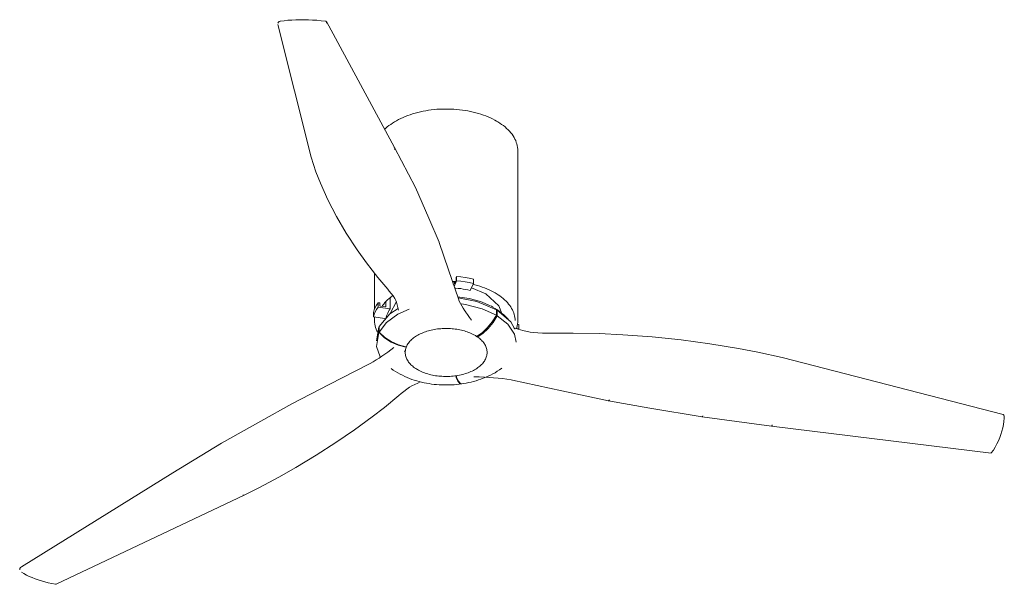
# Model space of a CAD drawing. Header units: millimetres. Extents: x 5770 to 11194, y -2860 to 7544.
# Tile 1 of 3: x 7815 to 8916, y -2860 to -2229. Entities that reach past the tile are written whole.
import ezdxf

# ---------------------------------------------------------------- set-up
doc = ezdxf.new("R2010")
doc.units = ezdxf.units.MM
doc.layers.add('E-LITE-EQPM', color=7, linetype='Continuous', lineweight=20)

# ---------------------------------------------------------------- blocks, each defined once
blk = doc.blocks.new('32043 - 32043 MINI TUBEFAN Matt black ceiling fan with DC motor-516760-00 Isometrico PDF')
at = {"layer": 'E-LITE-EQPM', "color": 251, "lineweight": 9, "true_color": 0x636466}
for p, q in [((2264.2, -2231.2), (2340.3, -2371.8)), ((2247.1, -2382.4), (2210.1, -2234.5)), ((2363.8, -2416.4), (2340.3, -2371.8)), ((2478.1, -2565.1), (2478.1, -2375.4)), ((2363.8, -2416.6), (2378.7, -2450.5)), ((2390.2, -2477.5), (2378.7, -2450.5)), ((2390.3, -2477.7), (2400.8, -2508.4)), ((2411.8, -2540.9), (2400.8, -2508.3)), ((2318.1, -2512.1), (2318.1, -2552.4)), ((2409.3, -2516.9), (2409.8, -2515.8)), ((2409.3, -2520.2), (2409.3, -2516.9)), ((2409.8, -2515.8), (2409.8, -2520.7)), ((2428.6, -2523.6), (2428.6, -2518.7)), ((2409.8, -2520.7), (2406.9, -2526.9)), ((2407.4, -2524.1), (2409.3, -2520.2)), ((2407.4, -2521.4), (2407.4, -2524.1)), ((2425, -2531.5), (2428.6, -2523.6)), ((2426.5, -2528.4), (2442.3, -2535)), ((2322, -2550), (2322, -2545.1)), ((2322, -2545.1), (2323.9, -2545.4)), ((2335.6, -2552.1), (2322, -2550)), ((2323.9, -2545.4), (2323.9, -2548.6)), ((2323.9, -2548.6), (2324.9, -2548.8)), ((2324.9, -2548.8), (2330.8, -2549.7)), ((2454.3, -2552.9), (2454.3, -2559.1)), ((2317, -2560.8), (2317, -2555.9)), ((2329.7, -2562.8), (2317, -2560.8)), ((2318.1, -2561), (2318.1, -2565.1)), ((2454.3, -2559.1), (2454.2, -2559.1)), ((2455.3, -2553.5), (2455.1, -2553.6)), ((2455.1, -2559.8), (2455.3, -2559.7)), ((2455.3, -2559.7), (2455.3, -2553.5)), ((2320.1, -2587.8), (2323, -2572.3)), ((2323.1, -2572.3), (2323, -2572.3)), ((2323, -2572.3), (2323, -2578.5)), ((2323.2, -2577.9), (2323.2, -2571.7)), ((2479.3, -2574.3), (2475.7, -2573.7)), ((2477.8, -2569.2), (2479.3, -2569.4)), ((2479.2, -2574.6), (2479.3, -2574.3)), ((2479.3, -2569.4), (2479.3, -2574.3)), ((2323, -2578.5), (2323.1, -2578.5)), ((2323.4, -2577.9), (2323.2, -2577.9)), ((2432.7, -2582.4), (2432.7, -2583.5)), ((2352.9, -2594.8), (2352.9, -2594.2)), ((2351.6, -2598.9), (2352.2, -2600.6)), ((3020.6, -2670.1), (2773.7, -2606.3)), ((2267.4, -2636.5), (2311.6, -2613.8)), ((2409.2, -2626.6), (2409.2, -2628.5)), ((2409.8, -2628.4), (2409.8, -2626.5)), ((2267.4, -2636.5), (2225.8, -2657.9)), ((2472.4, -2631.7), (2527.4, -2643.6)), ((2527.4, -2643.6), (2579.4, -2654.7)), ((2190.9, -2677.3), (2225.7, -2657.9)), ((2579.4, -2654.7), (2625.7, -2662.8)), ((2625.7, -2662.8), (2684.1, -2672.7)), ((2684.1, -2672.7), (2761.7, -2682.8)), ((2190.9, -2677.3), (2147.2, -2701.8)), ((2761.7, -2682.8), (3007.1, -2713.1)), ((2092.8, -2735.1), (2147.2, -2701.9)), ((2092.8, -2735.1), (1923.4, -2840.1)), ((1962.2, -2859.6), (2172.2, -2760.1))]:
    blk.add_line(p, q, dxfattribs=at)
for points in [[(2210, -2232.8, 0), (2210.6, -2231.7, 0), (2211.6, -2231, 0), (2212.9, -2230.6, 0)], [(2212.6, -2230.7, 0), (2216.9, -2230.1, 0), (2221.2, -2229.7, 0), (2225.7, -2229.4, 0), (2230.2, -2229.1, 0), (2234.8, -2229, 0), (2239.4, -2229, 0), (2244.1, -2229.1, 0), (2248.8, -2229.4, 0), (2253.5, -2229.7, 0), (2258.3, -2230.1, 0), (2263.1, -2230.6, 0), (2263.5, -2230.7, 0)], [(2264.3, -2232.9, 0), (2264.4, -2231.8, 0), (2264.1, -2231, 0), (2263.5, -2230.7, 0), (2263.5, -2230.7, 0)], [(2329.1, -2351.7, 0), (2330.5, -2350.4, 0), (2332.3, -2348.8, 0), (2334.1, -2347.3, 0), (2336.1, -2345.9, 0), (2338.2, -2344.5, 0), (2340.3, -2343.1, 0), (2342.6, -2341.8, 0), (2344.9, -2340.5, 0), (2347.4, -2339.3, 0), (2349.9, -2338.2, 0), (2352.4, -2337.1, 0), (2355.1, -2336, 0), (2357.8, -2335.1, 0), (2360.6, -2334.2, 0), (2363.4, -2333.3, 0), (2366.3, -2332.6, 0), (2369.3, -2331.9, 0), (2372.3, -2331.2, 0), (2375.3, -2330.7, 0), (2378.4, -2330.2, 0), (2381.5, -2329.8, 0), (2384.6, -2329.4, 0), (2387.7, -2329.1, 0), (2390.9, -2328.9, 0), (2394.1, -2328.8, 0), (2397.3, -2328.8, 0), (2400.4, -2328.8, 0), (2403.6, -2328.9, 0), (2406.8, -2329, 0), (2410, -2329.3, 0), (2413.1, -2329.6, 0), (2416.2, -2330, 0), (2419.3, -2330.4, 0), (2422.3, -2330.9, 0), (2425.4, -2331.5, 0), (2428.3, -2332.2, 0), (2431.3, -2332.9, 0), (2434.1, -2333.7, 0), (2436.9, -2334.6, 0), (2439.7, -2335.5, 0), (2442.4, -2336.5, 0), (2445, -2337.6, 0), (2447.6, -2338.7, 0), (2450, -2339.9, 0), (2452.4, -2341.1, 0), (2454.5, -2342.2, 0)], [(2478.1, -2375.4, 0), (2478.1, -2373.5, 0), (2477.9, -2371.6, 0), (2477.5, -2369.7, 0), (2477.1, -2367.8, 0), (2476.5, -2366, 0), (2475.8, -2364.1, 0), (2474.9, -2362.3, 0), (2474, -2360.5, 0), (2472.9, -2358.7, 0), (2471.7, -2357, 0), (2470.4, -2355.3, 0), (2468.9, -2353.6, 0), (2467.4, -2352, 0), (2465.7, -2350.4, 0), (2464, -2348.8, 0), (2462.1, -2347.3, 0), (2460.1, -2345.9, 0), (2458.1, -2344.5, 0), (2455.9, -2343.1, 0), (2454.5, -2342.2, 0)], [(2340.5, -2373.9, 0), (2340.6, -2373, 0), (2340.5, -2372.2, 0), (2340.1, -2371.6, 0)], [(2247.2, -2382.5, 0), (2252.6, -2398.8, 0), (2257.6, -2411.7, 0)], [(2257.6, -2411.7, 0), (2266, -2430.3, 0), (2275.6, -2448.9, 0), (2286.5, -2467.4, 0), (2298.6, -2485.9, 0), (2309.2, -2500.7, 0)], [(2309.2, -2500.7, 0), (2321.9, -2517, 0), (2332.9, -2530, 0)], [(2428.6, -2518.7, 0), (2424, -2517.8, 0), (2419.3, -2516.9, 0), (2414.6, -2516.3, 0), (2409.8, -2515.8, 0)], [(2342.2, -2543.2, 0), (2340.6, -2540.4, 0), (2338.8, -2537.6, 0), (2336.8, -2534.9, 0), (2334.6, -2532.1, 0), (2332.9, -2530, 0)], [(2405, -2521.3, 0), (2406.6, -2521.3, 0), (2408.7, -2521.5, 0)], [(2406.1, -2524.5, 0), (2406.1, -2523.2, 0), (2406.1, -2521.3, 0)], [(2425, -2531.5, 0), (2422.4, -2530.9, 0), (2419.7, -2530.3, 0), (2417.1, -2529.9, 0), (2414.4, -2529.4, 0), (2411.6, -2529.1, 0), (2408.9, -2528.8, 0), (2407.5, -2528.7, 0)], [(2428.6, -2523.6, 0), (2424, -2522.6, 0), (2419.3, -2521.8, 0), (2414.6, -2521.2, 0), (2409.8, -2520.7, 0)], [(2428.2, -2524.6, 0), (2430.3, -2525.1, 0), (2433.1, -2525.9, 0), (2435.8, -2526.7, 0), (2438.5, -2527.6, 0), (2441.1, -2528.6, 0), (2443.6, -2529.6, 0), (2446.1, -2530.7, 0), (2448.5, -2531.8, 0), (2450.8, -2533, 0), (2452.8, -2534.1, 0)], [(2326.5, -2549, 0), (2327.1, -2548.2, 0), (2328.3, -2546.6, 0), (2329.7, -2545, 0), (2331.1, -2543.4, 0), (2332.7, -2541.9, 0), (2334.4, -2540.4, 0), (2336.2, -2539, 0), (2338, -2537.6, 0)], [(2335.7, -2539.4, 0), (2335.7, -2541.3, 0), (2335.7, -2546.7, 0), (2335.6, -2552.1, 0)], [(2447.7, -2548.6, 0), (2436.4, -2543.8, 0), (2423.9, -2540.4, 0), (2410.9, -2538.4, 0)], [(2411.5, -2539.8, 0), (2432.4, -2543.7, 0), (2454.3, -2552.9, 0)], [(2411.8, -2540.8, 0), (2412.8, -2543.4, 0), (2414.1, -2546, 0), (2415.5, -2548.7, 0), (2417.2, -2551.3, 0), (2419, -2554, 0), (2419.7, -2555, 0)], [(2442.3, -2535, 0), (2457.1, -2548.6, 0), (2460.3, -2557.1, 0)], [(2475.1, -2565.1, 0), (2475.1, -2563.4, 0), (2474.9, -2561.6, 0), (2474.6, -2559.9, 0), (2474.2, -2558.2, 0), (2473.6, -2556.5, 0), (2473, -2554.8, 0), (2472.2, -2553.1, 0), (2471.3, -2551.4, 0), (2470.3, -2549.8, 0), (2469.2, -2548.2, 0), (2467.9, -2546.6, 0), (2466.6, -2545, 0), (2465.1, -2543.4, 0), (2463.5, -2541.9, 0), (2461.9, -2540.4, 0), (2460.1, -2539, 0), (2458.2, -2537.6, 0), (2456.2, -2536.2, 0), (2454.1, -2534.9, 0), (2452.8, -2534.1, 0)], [(2322, -2545.1, 0), (2320.3, -2547.7, 0), (2318.9, -2550.4, 0), (2317.8, -2553.2, 0), (2317, -2555.9, 0)], [(2322, -2550, 0), (2320.3, -2552.6, 0), (2318.9, -2555.3, 0), (2317.8, -2558.1, 0), (2317, -2560.8, 0)], [(2323.2, -2571.7, 0), (2335.1, -2557.7, 0), (2344.3, -2551.6, 0)], [(2356.6, -2552.4, 0), (2344.2, -2558, 0), (2331.5, -2567.2, 0), (2323.4, -2577.9, 0)], [(2330.8, -2549.7, 0), (2330.8, -2544.5, 0), (2330.8, -2543.9, 0)], [(2335.6, -2552.1, 0), (2334.6, -2553.6, 0), (2333.6, -2555.1, 0), (2332.8, -2556.6, 0), (2332.1, -2558.2, 0), (2331.5, -2559.8, 0), (2331, -2561.3, 0), (2330.9, -2561.7, 0)], [(2335.9, -2557.1, 0), (2336, -2556.5, 0), (2342.2, -2544.4, 0)], [(2344.7, -2553.4, 0), (2343.8, -2548.9, 0), (2342.5, -2544.4, 0), (2342, -2542.8, 0)], [(2454.2, -2559.1, 0), (2438.3, -2551.8, 0), (2419.7, -2547.1, 0), (2415.2, -2546.5, 0)], [(2451.2, -2550.5, 0), (2448.8, -2549.1, 0), (2448.5, -2549, 0)], [(2466.8, -2562.7, 0), (2464.6, -2560.6, 0), (2462.4, -2558.6, 0), (2460.1, -2556.7, 0), (2457.8, -2554.9, 0), (2455.4, -2553.2, 0), (2453, -2551.7, 0), (2452.2, -2551.2, 0)], [(2419.8, -2555.2, 0), (2421.9, -2558.4, 0), (2424.2, -2561.7, 0), (2426.5, -2564.6, 0)], [(2454.2, -2559.1, 0), (2449.6, -2566.6, 0), (2444.1, -2573.2, 0), (2438.2, -2578.8, 0), (2431.9, -2583, 0)], [(2432.7, -2583.5, 0), (2439, -2579.3, 0), (2445, -2573.8, 0), (2450.5, -2567.2, 0), (2455.1, -2559.8, 0)], [(2476.5, -2589.2, 0), (2474.4, -2580.2, 0), (2467.1, -2569.2, 0), (2455.1, -2559.8, 0)], [(2455.3, -2553.5, 0), (2470.3, -2566.5, 0), (2474.8, -2574.5, 0)], [(2466.4, -2562.3, 0), (2467.1, -2563.1, 0), (2467.5, -2563.5, 0)], [(2318.1, -2565.1, 0), (2318.2, -2567, 0), (2318.4, -2568.9, 0), (2318.7, -2570.8, 0), (2319.2, -2572.7, 0), (2319.8, -2574.5, 0), (2320.5, -2576.4, 0), (2321.1, -2577.8, 0)], [(2430.3, -2581.5, 0), (2428.9, -2580.8, 0), (2427.6, -2580.1, 0), (2426.2, -2579.4, 0), (2424.7, -2578.8, 0), (2423.2, -2578.2, 0), (2421.7, -2577.6, 0), (2420.1, -2577.1, 0), (2418.5, -2576.6, 0), (2416.8, -2576.2, 0), (2415.2, -2575.8, 0), (2413.5, -2575.4, 0), (2411.8, -2575, 0), (2410, -2574.7, 0), (2408.3, -2574.5, 0), (2406.5, -2574.3, 0), (2404.7, -2574.1, 0), (2402.9, -2574, 0), (2401.1, -2573.9, 0), (2399.3, -2573.8, 0), (2397.5, -2573.8, 0), (2395.6, -2573.9, 0), (2393.8, -2574, 0), (2392, -2574.1, 0), (2390.2, -2574.2, 0), (2388.5, -2574.4, 0), (2386.7, -2574.7, 0), (2385, -2575, 0), (2383.2, -2575.3, 0), (2381.5, -2575.6, 0), (2379.9, -2576.1, 0), (2378.2, -2576.5, 0), (2376.6, -2577, 0), (2375, -2577.5, 0), (2373.5, -2578, 0), (2371.9, -2578.6, 0), (2370.5, -2579.3, 0), (2369.1, -2579.9, 0), (2367.7, -2580.6, 0), (2366.3, -2581.3, 0), (2365.1, -2582.1, 0), (2363.8, -2582.9, 0), (2362.6, -2583.7, 0), (2361.5, -2584.5, 0), (2360.5, -2585.4, 0), (2359.4, -2586.3, 0), (2358.5, -2587.2, 0), (2357.6, -2588.2, 0), (2356.8, -2589.1, 0), (2356, -2590.1, 0), (2355.4, -2591.1, 0), (2354.7, -2592.1, 0), (2354.2, -2593.2, 0), (2353.7, -2594.2, 0), (2353.3, -2595.3, 0), (2353, -2596.4, 0), (2352.7, -2597.5, 0), (2352.5, -2598.6, 0), (2352.4, -2599.7, 0), (2352.4, -2600.8, 0), (2352.4, -2601.9, 0), (2352.6, -2603, 0), (2352.8, -2604.1, 0), (2353, -2605.1, 0), (2353.4, -2606.2, 0), (2353.8, -2607.3, 0), (2354.3, -2608.3, 0), (2354.8, -2609.4, 0), (2355.5, -2610.4, 0), (2356.2, -2611.4, 0), (2356.9, -2612.4, 0), (2357.8, -2613.3, 0), (2358.7, -2614.3, 0), (2359.6, -2615.2, 0), (2360.7, -2616.1, 0), (2361.7, -2617, 0), (2362.9, -2617.8, 0), (2364.1, -2618.6, 0), (2365.3, -2619.4, 0), (2366, -2619.8, 0)], [(2491.9, -2577.9, 0), (2483.9, -2576, 0), (2476, -2573.9, 0), (2473.5, -2573.2, 0)], [(2478.1, -2565.1, 0), (2478.1, -2567, 0), (2477.9, -2568.9, 0), (2477.5, -2570.8, 0), (2477.1, -2572.7, 0), (2476.7, -2574, 0)], [(2324.3, -2605.7, 0), (2320.1, -2594, 0), (2323, -2578.5, 0)], [(2323.1, -2578.5, 0), (2329.3, -2584.4, 0), (2336.6, -2589.2, 0), (2344.6, -2592.7, 0), (2352.9, -2594.8, 0)], [(2353.2, -2594.3, 0), (2344.8, -2592.2, 0), (2336.8, -2588.6, 0), (2329.6, -2583.8, 0), (2323.4, -2577.9, 0)], [(2366, -2619.8, 0), (2367.3, -2620.5, 0), (2368.7, -2621.2, 0), (2370.1, -2621.9, 0), (2371.5, -2622.5, 0), (2373, -2623.1, 0), (2374.6, -2623.7, 0), (2376.2, -2624.2, 0), (2377.8, -2624.7, 0), (2379.4, -2625.2, 0), (2381.1, -2625.6, 0), (2382.8, -2625.9, 0), (2384.5, -2626.3, 0), (2386.2, -2626.6, 0), (2388, -2626.8, 0), (2389.8, -2627, 0), (2391.6, -2627.2, 0), (2393.4, -2627.3, 0), (2395.2, -2627.4, 0), (2397, -2627.5, 0), (2398.8, -2627.5, 0), (2400.6, -2627.5, 0), (2402.4, -2627.4, 0), (2404.2, -2627.3, 0), (2406, -2627.1, 0), (2407.8, -2626.9, 0), (2409.5, -2626.6, 0), (2411.3, -2626.4, 0), (2413, -2626, 0), (2414.7, -2625.7, 0), (2416.4, -2625.3, 0), (2418, -2624.8, 0), (2419.7, -2624.3, 0), (2421.2, -2623.8, 0), (2422.8, -2623.3, 0), (2424.3, -2622.7, 0), (2425.8, -2622.1, 0), (2427.2, -2621.4, 0), (2428.6, -2620.7, 0), (2429.9, -2620, 0), (2431.2, -2619.2, 0), (2432.4, -2618.5, 0), (2433.6, -2617.6, 0), (2434.7, -2616.8, 0), (2435.8, -2615.9, 0), (2436.8, -2615, 0), (2437.7, -2614.1, 0), (2438.6, -2613.2, 0), (2439.4, -2612.2, 0), (2440.2, -2611.2, 0), (2440.9, -2610.2, 0), (2441.5, -2609.2, 0), (2442.1, -2608.1, 0), (2442.5, -2607.1, 0), (2442.9, -2606, 0), (2443.3, -2604.9, 0), (2443.5, -2603.9, 0), (2443.7, -2602.8, 0), (2443.8, -2601.7, 0), (2443.9, -2600.6, 0), (2443.8, -2599.5, 0), (2443.7, -2598.4, 0), (2443.5, -2597.3, 0), (2443.2, -2596.2, 0), (2442.9, -2595.1, 0), (2442.5, -2594, 0), (2442, -2593, 0), (2441.4, -2591.9, 0), (2440.8, -2590.9, 0), (2440.1, -2589.9, 0), (2439.3, -2588.9, 0), (2438.5, -2588, 0), (2437.6, -2587, 0), (2436.6, -2586.1, 0), (2435.6, -2585.2, 0), (2434.5, -2584.4, 0), (2433.4, -2583.5, 0), (2432.2, -2582.7, 0), (2430.9, -2581.9, 0), (2430.3, -2581.5, 0)], [(2516.3, -2579.1, 0), (2511.1, -2579.1, 0), (2505.9, -2579, 0), (2500.7, -2578.7, 0), (2495.6, -2578.3, 0), (2491.9, -2577.9, 0)], [(2569.3, -2579.6, 0), (2540, -2579, 0), (2516.3, -2579.1, 0)], [(2724.7, -2596.1, 0), (2692.9, -2590.9, 0), (2660.8, -2586.6, 0), (2628.4, -2583.3, 0), (2595.7, -2580.9, 0), (2569.3, -2579.6, 0)], [(2339.7, -2595, 0), (2336.4, -2597.7, 0), (2332.8, -2600.3, 0), (2329.5, -2602.5, 0)], [(2773.7, -2606.3, 0), (2746.4, -2600.3, 0), (2724.7, -2596.1, 0)], [(2329.4, -2602.6, 0), (2326.4, -2604.8, 0), (2323.3, -2606.9, 0), (2320, -2609, 0), (2316.6, -2611, 0), (2313, -2613, 0), (2311.6, -2613.8, 0)], [(2336.5, -2618.5, 0), (2339, -2620.3, 0), (2341.5, -2621.9, 0), (2344, -2623.4, 0), (2346.6, -2624.9, 0), (2349.2, -2626.2, 0), (2351.8, -2627.5, 0), (2354.4, -2628.6, 0), (2357.1, -2629.7, 0), (2359.8, -2630.7, 0), (2362.5, -2631.6, 0), (2365.2, -2632.4, 0), (2367.9, -2633.2, 0), (2370.7, -2633.9, 0), (2373.4, -2634.5, 0), (2376.2, -2635, 0), (2379, -2635.5, 0), (2381.8, -2635.9, 0), (2384.6, -2636.3, 0), (2387.4, -2636.6, 0), (2390.2, -2636.8, 0), (2393, -2636.9, 0), (2395.9, -2637, 0), (2398.7, -2637, 0), (2401.5, -2637, 0), (2404.3, -2636.8, 0), (2407.1, -2636.7, 0), (2410, -2636.4, 0), (2412.8, -2636.1, 0), (2415.1, -2635.8, 0)], [(2460.2, -2618.3, 0), (2457.7, -2620.1, 0), (2455.2, -2621.7, 0), (2452.7, -2623.3, 0), (2450.1, -2624.7, 0), (2447.5, -2626, 0), (2444.9, -2627.3, 0), (2442.3, -2628.4, 0), (2439.6, -2629.5, 0), (2436.9, -2630.5, 0), (2434.2, -2631.4, 0), (2431.5, -2632.2, 0), (2428.8, -2633, 0), (2426, -2633.7, 0), (2423.3, -2634.3, 0), (2420.5, -2634.9, 0), (2417.7, -2635.3, 0), (2415.5, -2635.7, 0)], [(2409.2, -2628.5, 0), (2411.3, -2632.7, 0), (2413.3, -2635.2, 0), (2415.1, -2635.8, 0), (2415.4, -2635.7, 0)], [(2415.5, -2635.7, 0), (2413.8, -2635, 0), (2411.8, -2632.6, 0), (2409.8, -2628.4, 0)], [(2429, -2627.8, 0), (2435, -2627.9, 0), (2440.9, -2628.2, 0), (2446.2, -2628.6, 0)], [(2446.2, -2628.6, 0), (2451.1, -2628.9, 0), (2456.1, -2629.3, 0), (2460.9, -2629.8, 0), (2465.8, -2630.5, 0), (2470.6, -2631.3, 0), (2472.4, -2631.7, 0)], [(2345.1, -2648.7, 0), (2347.9, -2646.4, 0), (2350.9, -2644.1, 0), (2354, -2641.8, 0), (2357.3, -2639.6, 0), (2359.8, -2638, 0)], [(2359.7, -2638, 0), (2366.3, -2634.8, 0), (2369.2, -2633.4, 0)], [(2345.1, -2648.7, 0), (2329.2, -2662, 0), (2315.6, -2672.6, 0)], [(2580.5, -2653.4, 0), (2580.1, -2654.2, 0), (2579.7, -2654.7, 0), (2579.3, -2654.7, 0)], [(2315.6, -2672.6, 0), (2295.7, -2687.1, 0), (2274.8, -2701.4, 0), (2253, -2715.3, 0), (2230.1, -2729, 0), (2211.1, -2739.8, 0)], [(2685, -2671.4, 0), (2684.6, -2672.2, 0), (2684.3, -2672.7, 0), (2684, -2672.7, 0)], [(3007.4, -2712.9, 0), (3009.7, -2709.6, 0), (3011.7, -2706.3, 0), (3013.6, -2702.8, 0), (3015.3, -2699.3, 0), (3016.8, -2695.8, 0), (3018.2, -2692.2, 0), (3019.3, -2688.6, 0), (3020.2, -2685, 0), (3021, -2681.3, 0), (3021.5, -2677.6, 0), (3021.8, -2674, 0), (3021.9, -2671.8, 0)], [(3021.9, -2671.6, 0), (3021.5, -2670.6, 0), (3020.7, -2670.1, 0), (3020.6, -2670.1, 0)], [(2762.5, -2681.5, 0), (2762.3, -2682.1, 0), (2762.1, -2682.6, 0), (2761.9, -2682.8, 0), (2761.7, -2682.8, 0)], [(2211.1, -2739.8, 0), (2189.6, -2751.3, 0), (2172.2, -2760.1, 0)], [(2170.9, -2760, 0), (2171.7, -2760.2, 0), (2172.4, -2760, 0)], [(1921.5, -2843.5, 0), (1921.6, -2842.1, 0), (1922.4, -2840.9, 0), (1923.5, -2840, 0)], [(1923.4, -2846.1, 0), (1926.1, -2847.7, 0), (1929.1, -2849.3, 0), (1932.2, -2850.7, 0), (1935.4, -2852.1, 0), (1938.7, -2853.4, 0), (1942.2, -2854.7, 0), (1945.8, -2855.8, 0), (1949.5, -2856.8, 0), (1953.4, -2857.8, 0), (1957.4, -2858.7, 0), (1961.4, -2859.4, 0), (1962.2, -2859.6, 0)]]:
    blk.add_polyline3d(points, dxfattribs=at)

msp = doc.modelspace()

# ---------------------------------------------------------------- block references
at = {"layer": 'E-LITE-EQPM', "color": 251, "lineweight": 9, "true_color": 0x5b5b5b}
msp.add_blockref('32043 - 32043 MINI TUBEFAN Matt black ceiling fan with DC motor-516760-00 Isometrico PDF', (5893.9, 0), dxfattribs=at)

doc.saveas('drawing.dxf')
